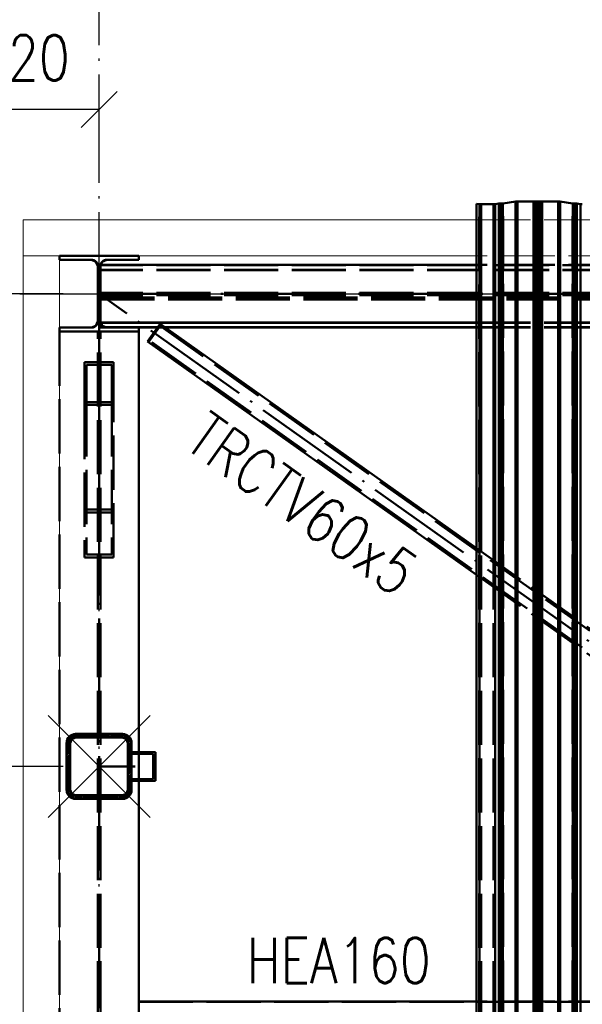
# Paper-space layout 'Layout1' of a CAD drawing. Extents: x -2 to 1033, y -36 to 596.
# Tile 80 of 126: x 354 to 385, y 476 to 530. Entities that reach past the tile are written whole.
import ezdxf

# ---------------------------------------------------------------- set-up
doc = ezdxf.new("R2010")
doc.units = 0
for name, pattern in [('ACAD_ISO02W100', [15, 12, -3]), ('ACAD_ISO04W100', [30.5, 24, -3, 0.5, -3]), ('HP_01_CER_B', [8, 5, -1, 1, -1])]:
    doc.linetypes.add(name, pattern=pattern)
doc.layers.get('0').update_dxf_attribs({"linetype": 'CONTINUOUS'})
doc.layers.get('DEFPOINTS').update_dxf_attribs({"color": 132, "linetype": 'CONTINUOUS'})
for name, color, linetype, lineweight in [('SS_KOTY', 3, 'CONTINUOUS', 25), ('SS_OSY_025', 7, 'HP_01_CER_B', 25), ('SS_PODKLADY_PANELY', 9, 'CONTINUOUS', 13), ('SS_POPIS_PROFILU', 13, 'CONTINUOUS', 25), ('SS_SLOUPY KRAJNÍ', 143, 'CONTINUOUS', 50), ('SS_SLOUPY PLOŠINA', 177, 'CONTINUOUS', 50), ('SS_SRAFY', 8, 'CONTINUOUS', 18), ('SS_VAZNICE', 123, 'CONTINUOUS', 50), ('SS_ZTUŽENÍ STĚNY', 203, 'CONTINUOUS', 50), ('SS_ZTUŽENÍ STŘECHA', 211, 'CONTINUOUS', 50)]:
    doc.layers.add(name, color=color, linetype=linetype, lineweight=lineweight)
doc.layers.add('SS_PLECHY', color=7, linetype='CONTINUOUS', lineweight=50, true_color=0xb47846)
doc.styles.add('ROMANS', font='romans.shx', dxfattribs={"width": 0.8})
doc.styles.add('romans.shx', font='romans.shx', dxfattribs={"height": 5})
doc.dimstyles.new('A-1_(2.5)_50AS', dxfattribs={"dimtxt": 2.5, "dimasz": 2, "dimexe": 1, "dimexo": 2, "dimgap": 0, "dimtad": 0, "dimdec": 1, "dimlfac": 50, "dimrnd": 1, "dimtxsty": 'ROMANS', "dimblk1": 'OBLIQUE', "dimblk2": 'OBLIQUE', "dimsah": 1, "dimcen": 2, "dimclrd": 256, "dimclre": 256, "dimclrt": 256, "dimadec": 1, "dimazin": 2, "dimtfac": 0.714286, "dimtdec": 1, "dimtmove": 0, "dimatfit": 3, "dimldrblk": 'OPEN', "dimfxl": 1, "dimtvp": 1.142857, "dimtfill": 1, "dimtolj": 1, "dimlwd": -1, "dimlwe": -1, "dimarcsym": 0})

# ---------------------------------------------------------------- blocks, each defined once
blk = doc.blocks.new('_Oblique')
at = {"color": 0, "linetype": 'ByBlock', "lineweight": -2}
blk.add_line((-0.5, -0.5), (0.5, 0.5), dxfattribs=at)
blk = doc.blocks.new('*D66')
at = {"layer": 'DEFPOINTS', "color": 0, "transparency": 16777216}
for p in [(350.129, 525.152), (358.529, 519.438), (350.129, 505.138, -6262)]:
    blk.add_point(p, dxfattribs=at)
at = {"layer": 'SS_KOTY', "transparency": 16777216}
for p, q in [((350.129, 507.138), (350.129, 526.152)), ((358.529, 521.438), (358.529, 526.152)), ((358.529, 525.152), (350.129, 525.152))]:
    blk.add_line(p, q, dxfattribs=at)
at = {"layer": 'SS_KOTY', "transparency": 16777216, "xscale": 2, "yscale": 2, "zscale": 2, "rotation": 180}
blk.add_blockref('_Oblique', (350.129, 525.152), dxfattribs=at)
at = {"layer": 'SS_KOTY', "transparency": 16777216, "xscale": 2, "yscale": 2, "zscale": 2}
blk.add_blockref('_Oblique', (358.529, 525.152), dxfattribs=at)
at = {"layer": 'SS_KOTY', "transparency": 16777216, "insert": (354.329, 528.01), "char_height": 2.5, "attachment_point": 5, "style": 'ROMANS', "bg_fill": 3, "box_fill_scale": 1.1, "bg_fill_color": 256, "bg_fill_true_color": 13158600, "bg_fill_transparency": 0}
blk.add_mtext('\\A1;420', dxfattribs=at)
blk = doc.blocks.new('_OPEN')
at = {"color": 0, "linetype": 'ByBlock'}
for p, q in [((-1, 0.167), (0, 0)), ((0, 0), (-1, -0.167)), ((0, 0), (-1, 0))]:
    blk.add_line(p, q, dxfattribs=at)
blk = doc.blocks.new('*D108')
at = {"layer": 'DEFPOINTS', "color": 0, "transparency": 16777216}
for p in [(339.851, 488.738), (358.529, 488.738), (358.529, 380.738)]:
    blk.add_point(p, dxfattribs=at)
at = {"layer": 'SS_KOTY', "transparency": 16777216}
for p, q in [((356.529, 488.738), (338.851, 488.738)), ((339.851, 380.738), (339.851, 488.738)), ((356.529, 380.738), (338.851, 380.738))]:
    blk.add_line(p, q, dxfattribs=at)
at = {"layer": 'SS_KOTY', "transparency": 16777216, "xscale": 2, "yscale": 2, "zscale": 2}
for p, rotation in [((339.851, 488.738), 90), ((339.851, 380.738), 270)]:
    blk.add_blockref('_Oblique', p, dxfattribs=dict(at, rotation=rotation))
at = {"layer": 'SS_KOTY', "transparency": 16777216, "insert": (336.994, 434.738), "char_height": 2.5, "attachment_point": 5, "rotation": 90, "style": 'ROMANS', "bg_fill": 3, "box_fill_scale": 1.1, "bg_fill_color": 256, "bg_fill_true_color": 13158600, "bg_fill_transparency": 0}
blk.add_mtext('\\A1;5400', dxfattribs=at)
blk = doc.blocks.new('*D109')
at = {"layer": 'DEFPOINTS', "color": 0, "transparency": 16777216}
for p in [(339.851, 514.938), (358.529, 514.938), (358.529, 488.738)]:
    blk.add_point(p, dxfattribs=at)
at = {"layer": 'SS_KOTY', "transparency": 16777216}
for p, q in [((356.529, 514.938), (338.851, 514.938)), ((339.851, 488.738), (339.851, 514.938)), ((356.529, 488.738), (338.851, 488.738))]:
    blk.add_line(p, q, dxfattribs=at)
at = {"layer": 'SS_KOTY', "transparency": 16777216, "xscale": 2, "yscale": 2, "zscale": 2}
for p, rotation in [((339.851, 514.938), 90), ((339.851, 488.738), 270)]:
    blk.add_blockref('_Oblique', p, dxfattribs=dict(at, rotation=rotation))
at = {"layer": 'SS_KOTY', "transparency": 16777216, "insert": (336.994, 501.838), "char_height": 2.5, "attachment_point": 5, "rotation": 90, "style": 'ROMANS', "bg_fill": 3, "box_fill_scale": 1.1, "bg_fill_color": 256, "bg_fill_true_color": 13158600, "bg_fill_transparency": 0}
blk.add_mtext('\\A1;1310', dxfattribs=at)
blk = doc.blocks.new('0KRIZ(Z)')
at = {"color": 0, "linetype": 'ByBlock', "ltscale": 0.5}
for p, q in [((0, -0.5), (0, 0.5)), ((-0.5, 0), (0.5, 0)), ((0, 0), (0, 0, 1))]:
    blk.add_line(p, q, dxfattribs=at)

psp = doc.layouts.get("Layout1")

# ---------------------------------------------------------------- linework, layer by layer
at = {"layer": 'SS_PLECHY', "color": 5, "linetype": 'Continuous', "ltscale": 0.25}
for p, q in [((381.5986, 520.0449), (380.8919, 519.9446)), ((381.5986, 520.0449), (381.5986, 430.0889)), ((382.585, 520.0504), (381.7071, 520.0504)), ((381.7071, 520.0504), (381.7071, 430.0943)), ((382.585, 520.0504), (382.585, 430.0943)), ((382.7699, 520.041), (382.6591, 520.0482)), ((382.6591, 520.0482), (382.6591, 430.0922)), ((382.7699, 520.041), (382.7699, 430.085)), ((383.006, 520.0482), (382.8952, 520.041)), ((382.8952, 520.041), (382.8952, 430.085)), ((383.006, 520.0482), (383.006, 430.0922)), ((383.958, 520.0504), (383.08, 520.0504)), ((383.08, 520.0504), (383.08, 430.0943)), ((383.958, 520.0504), (383.958, 430.0943)), ((384.7732, 519.9446), (384.0665, 520.0449)), ((384.0665, 520.0449), (384.0665, 430.0889)), ((379.4439, 519.9235), (379.4272, 519.9224)), ((379.4272, 519.9224), (379.4272, 429.9664)), ((379.6063, 519.9004), (379.4439, 519.9235)), ((379.4439, 519.9235), (379.4439, 429.9674)), ((379.6063, 519.9004), (379.6063, 429.9443)), ((380.369, 519.8958), (379.6981, 519.8958)), ((379.6981, 500.6454), (379.6981, 519.8958)), ((380.369, 500.1692), (380.369, 519.8958)), ((380.6725, 519.9305), (380.4608, 519.9004)), ((380.4608, 519.9004), (380.4608, 429.9443)), ((380.6725, 519.9305), (380.6725, 429.9744)), ((380.8521, 519.9412), (380.7195, 519.9345)), ((380.7195, 519.9345), (380.7195, 429.9784)), ((380.8521, 519.9412), (380.8521, 429.9851)), ((380.8919, 519.9446), (380.8919, 429.9885)), ((384.7732, 519.9446), (384.7732, 429.9885)), ((384.9456, 519.9345), (384.8129, 519.9412)), ((384.8129, 519.9412), (384.8129, 429.9851)), ((384.9456, 519.9345), (384.9456, 429.9784)), ((385.2043, 519.9004), (384.9926, 519.9305)), ((384.9926, 519.9305), (384.9926, 429.9744)), ((385.2043, 519.9004), (385.2043, 429.9443))]:
    psp.add_line(p, q, dxfattribs=at)
at = {"layer": 'SS_PLECHY', "color": 5, "linetype": 'ACAD_ISO02W100', "ltscale": 0.25}
for p, q in [((381.6153, 520.0439), (380.9086, 519.9436)), ((381.6153, 430.0878), (381.6153, 520.0439)), ((382.585, 520.0485), (381.7071, 520.0485)), ((382.7585, 520.0395), (382.6477, 520.0467)), ((382.6477, 430.0906), (382.6477, 520.0467)), ((382.7585, 430.0834), (382.7585, 520.0395)), ((383.0174, 520.0467), (382.9065, 520.0395)), ((382.9065, 430.0834), (382.9065, 520.0395)), ((383.0174, 430.0906), (383.0174, 520.0467)), ((383.958, 520.0485), (383.08, 520.0485)), ((384.7565, 519.9436), (384.0498, 520.0439)), ((384.0498, 430.0878), (384.0498, 520.0439)), ((379.5896, 519.8994), (379.4272, 519.9224)), ((379.5896, 429.9433), (379.5896, 519.8994)), ((380.369, 519.8939), (379.6981, 519.8939)), ((380.6892, 519.9295), (380.4775, 519.8994)), ((380.4775, 429.9433), (380.4775, 519.8994)), ((380.6892, 429.9734), (380.6892, 519.9295)), ((380.8616, 519.9395), (380.7289, 519.9329)), ((380.7289, 429.9768), (380.7289, 519.9329)), ((380.8616, 429.9835), (380.8616, 519.9395)), ((380.9086, 429.9875), (380.9086, 519.9436)), ((384.7565, 429.9875), (384.7565, 519.9436)), ((384.9361, 519.9329), (384.8035, 519.9395)), ((384.8035, 429.9835), (384.8035, 519.9395)), ((384.9361, 429.9768), (384.9361, 519.9329)), ((385.1876, 519.8994), (384.9759, 519.9295)), ((384.9759, 429.9734), (384.9759, 519.9295)), ((385.1876, 429.9433), (385.1876, 519.8994)), ((379.6981, 429.9378), (379.6981, 500.6454)), ((380.369, 429.9378), (380.369, 500.1692))]:
    psp.add_line(p, q, dxfattribs=at)
at = {"layer": 'SS_PLECHY', "color": 5, "linetype": 'Continuous', "ltscale": 0.25, "extrusion": (-4.72278e-12, -0.9956, 0.093704)}
psp.add_arc((381.7071, 48.7294, -517.7501), 0.13, 90, 146.57519, dxfattribs=at)
at = {"layer": 'SS_PLECHY', "color": 5, "linetype": 'ACAD_ISO02W100', "ltscale": 0.25, "extrusion": (-2.56792e-12, -0.9956, 0.093704)}
psp.add_arc((381.7071, 48.7294, -517.7501), 0.11, 90, 146.57519, dxfattribs=at)
at = {"layer": 'SS_PLECHY', "color": 5, "linetype": 'Continuous', "ltscale": 0.25, "extrusion": (2.04519e-12, -0.9956, 0.093704)}
psp.add_arc((382.585, 48.7294, -517.7501), 0.13, 55.29912, 90, dxfattribs=at)
at = {"layer": 'SS_PLECHY', "color": 5, "linetype": 'ACAD_ISO02W100', "ltscale": 0.25, "extrusion": (1.75048e-12, -0.9956, 0.093704)}
psp.add_arc((382.585, 48.7294, -517.7501), 0.11, 55.29912, 90, dxfattribs=at)
at = {"layer": 'SS_PLECHY', "color": 5, "linetype": 'ACAD_ISO02W100', "ltscale": 0.25, "extrusion": (-1.3048e-12, 0.9956, -0.093704)}
psp.add_arc((-382.8325, 48.7305, 517.7614), 0.13, 235.29912, 304.70088, dxfattribs=at)
at = {"layer": 'SS_PLECHY', "color": 5, "linetype": 'Continuous', "ltscale": 0.25, "extrusion": (1.87068e-12, 0.9956, -0.093704)}
psp.add_arc((-382.8325, 48.7305, 517.7614), 0.11, 235.29912, 304.70088, dxfattribs=at)
at = {"layer": 'SS_PLECHY', "color": 5, "linetype": 'Continuous', "ltscale": 0.25, "extrusion": (-1.95814e-12, -0.9956, 0.093704)}
psp.add_arc((383.08, 48.7294, -517.7501), 0.13, 90, 124.70088, dxfattribs=at)
at = {"layer": 'SS_PLECHY', "color": 5, "linetype": 'ACAD_ISO02W100', "ltscale": 0.25, "extrusion": (-1.58106e-12, -0.9956, 0.093704)}
psp.add_arc((383.08, 48.7294, -517.7501), 0.11, 90, 124.70088, dxfattribs=at)
at = {"layer": 'SS_PLECHY', "color": 5, "linetype": 'Continuous', "ltscale": 0.25, "extrusion": (1.72816e-12, -0.9956, 0.093704)}
psp.add_arc((383.958, 48.7294, -517.7501), 0.13, 33.42481, 90, dxfattribs=at)
at = {"layer": 'SS_PLECHY', "color": 5, "linetype": 'ACAD_ISO02W100', "ltscale": 0.25, "extrusion": (3.56525e-12, -0.9956, 0.093704)}
psp.add_arc((383.958, 48.7294, -517.7501), 0.11, 33.42481, 90, dxfattribs=at)
at = {"layer": 'SS_PLECHY', "color": 5, "linetype": 'ACAD_ISO02W100', "ltscale": 0.25, "extrusion": (3.70847e-13, 0.9956, -0.093704)}
psp.add_arc((-379.6981, 48.717, 517.6186), 0.13, 270, 326.57519, dxfattribs=at)
at = {"layer": 'SS_PLECHY', "color": 5, "linetype": 'Continuous', "ltscale": 0.25, "extrusion": (1.94799e-13, 0.9956, -0.093704)}
psp.add_arc((-379.6981, 48.717, 517.6186), 0.11, 270, 326.57519, dxfattribs=at)
at = {"layer": 'SS_PLECHY', "color": 5, "linetype": 'Continuous', "ltscale": 0.25, "extrusion": (-1.79089e-13, 0.9956, -0.093704)}
psp.add_arc((-380.369, 48.717, 517.6186), 0.11, 213.42481, 270, dxfattribs=at)
at = {"layer": 'SS_PLECHY', "color": 5, "linetype": 'ACAD_ISO02W100', "ltscale": 0.25, "extrusion": (-8.66636e-13, 0.9956, -0.093704)}
psp.add_arc((-380.369, 48.717, 517.6186), 0.13, 213.42481, 270, dxfattribs=at)
at = {"layer": 'SS_PLECHY', "color": 5, "linetype": 'Continuous', "ltscale": 0.25, "extrusion": (-1.54529e-12, -0.9956, 0.093704)}
psp.add_arc((380.781, 48.7187, -517.6362), 0.13, 118.264, 146.57519, dxfattribs=at)
at = {"layer": 'SS_PLECHY', "color": 5, "linetype": 'ACAD_ISO02W100', "ltscale": 0.25, "extrusion": (-3.45575e-13, -0.9956, 0.093704)}
psp.add_arc((380.781, 48.7187, -517.6362), 0.11, 118.264, 146.57519, dxfattribs=at)
at = {"layer": 'SS_PLECHY', "color": 5, "linetype": 'Continuous', "ltscale": 0.25, "extrusion": (-1.20833e-12, 0.9956, -0.093704)}
psp.add_arc((-380.8001, 48.7212, 517.6626), 0.11, 213.42481, 241.736, dxfattribs=at)
at = {"layer": 'SS_PLECHY', "color": 5, "linetype": 'ACAD_ISO02W100', "ltscale": 0.25, "extrusion": (-1.12507e-12, 0.9956, -0.093704)}
psp.add_arc((-380.8001, 48.7212, 517.6626), 0.13, 213.42481, 241.736, dxfattribs=at)
at = {"layer": 'SS_PLECHY', "color": 5, "linetype": 'ACAD_ISO02W100', "ltscale": 0.25, "extrusion": (3.40557e-13, 0.9956, -0.093704)}
psp.add_arc((-384.865, 48.7212, 517.6626), 0.13, 298.264, 326.57519, dxfattribs=at)
at = {"layer": 'SS_PLECHY', "color": 5, "linetype": 'Continuous', "ltscale": 0.25, "extrusion": (9.67558e-13, 0.9956, -0.093704)}
psp.add_arc((-384.865, 48.7212, 517.6626), 0.11, 298.264, 326.57519, dxfattribs=at)
at = {"layer": 'SS_PLECHY', "color": 5, "linetype": 'ACAD_ISO02W100', "ltscale": 0.25, "extrusion": (-1.26976e-13, -0.9956, 0.093704)}
psp.add_arc((384.8841, 48.7187, -517.6362), 0.11, 33.42481, 61.736, dxfattribs=at)
at = {"layer": 'SS_PLECHY', "color": 5, "linetype": 'Continuous', "ltscale": 0.25, "extrusion": (-1.12278e-13, -0.9956, 0.093704)}
psp.add_arc((384.8841, 48.7187, -517.6362), 0.13, 33.42481, 61.736, dxfattribs=at)
at = {"layer": 'SS_PLECHY', "color": 5, "linetype": 'ACAD_ISO02W100', "ltscale": 0.25, "extrusion": (-9.62049e-14, 0.9956, -0.093704)}
psp.add_arc((-385.2961, 48.717, 517.6186), 0.13, 270, 326.57519, dxfattribs=at)
at = {"layer": 'SS_PLECHY', "color": 5, "linetype": 'Continuous', "ltscale": 0.25, "extrusion": (-1.09944e-12, 0.9956, -0.093704)}
psp.add_arc((-385.2961, 48.717, 517.6186), 0.11, 270, 326.57519, dxfattribs=at)
at = {"layer": 'SS_PODKLADY_PANELY', "color": 9, "linetype": 'ACAD_ISO02W100', "ltscale": 0.25}
for p, q in [((379.4272, 519.0378), (402.5255, 519.0378)), ((402.5255, 517.0378), (379.4272, 517.0378))]:
    psp.add_line(p, q, dxfattribs=at)
at = {"layer": 'SS_PODKLADY_PANELY', "color": 9, "linetype": 'Continuous', "ltscale": 0.25}
psp.add_line((379.4272, 517.0378), (360.7288, 517.0378), dxfattribs=at)
at = {"layer": 'SS_SLOUPY KRAJNÍ', "color": 1, "linetype": 'Continuous', "ltscale": 0.25}
for p, q in [((360.7288, 517.0378), (360.7288, 516.8178)), ((360.7288, 513.0578), (360.7288, 512.8378)), ((360.7288, 512.8378), (360.7288, 489.5378)), ((360.7288, 487.9378), (360.7288, 429.9378))]:
    psp.add_line(p, q, dxfattribs=at)
at = {"layer": 'SS_SLOUPY KRAJNÍ', "color": 3, "linetype": 'ACAD_ISO02W100', "ltscale": 0.25}
psp.add_line((360.7288, 489.5378), (360.7288, 487.9378), dxfattribs=at)
at = {"layer": 'SS_SLOUPY PLOŠINA', "color": 3, "linetype": 'ACAD_ISO02W100', "ltscale": 0.25}
for p, q in [((359.8288, 490.5378), (360.1824, 490.3914)), ((360.041, 490.25), (359.8288, 490.3378)), ((360.1288, 490.0378), (360.041, 490.25)), ((360.1824, 490.3914), (360.3288, 490.0378)), ((360.041, 487.2257), (360.1288, 487.4378)), ((360.3288, 487.4378), (360.1824, 487.0843)), ((359.8288, 487.1378), (360.041, 487.2257)), ((360.1824, 487.0843), (359.8288, 486.9378))]:
    psp.add_line(p, q, dxfattribs=at)
at = {"layer": 'SS_SLOUPY PLOŠINA', "color": 1, "linetype": 'Continuous', "ltscale": 0.25}
for p, q in [((360.1288, 490.0378), (360.1288, 487.4378)), ((360.3288, 487.4378), (360.3288, 490.0378))]:
    psp.add_line(p, q, dxfattribs=at)
for centre, start, end in [((359.8288, 490.0378), 0, 90), ((359.8288, 487.4378), 270, 0)]:
    psp.add_arc(centre, 0.5, start, end, dxfattribs=at)
at = {"layer": 'SS_SLOUPY PLOŠINA', "color": 1, "linetype": 'Continuous', "ltscale": 0.25, "extrusion": (5.023e-14, 1.21266e-13, -1)}
psp.add_arc((-359.8288, 490.0378), 0.3, 90, 180, dxfattribs=at)
at = {"layer": 'SS_SLOUPY PLOŠINA', "color": 1, "linetype": 'Continuous', "ltscale": 0.25, "extrusion": (7.5345e-14, -1.81899e-13, -1)}
psp.add_arc((-359.8288, 487.4378), 0.3, 180, 270, dxfattribs=at)
at = {"layer": 'SS_VAZNICE', "color": 3, "linetype": 'ACAD_ISO02W100', "ltscale": 0.25}
for p, q in [((402.5255, 516.5308), (379.4272, 516.5308)), ((361.7554, 513.06), (362.2105, 513.06)), ((361.7674, 513.0769), (362.1868, 513.0769)), ((379.4272, 513.3449), (402.5255, 513.3449)), ((379.4272, 513.328), (402.5255, 513.328)), ((379.4272, 513.0769), (402.5255, 513.0769)), ((379.4272, 513.06), (402.5255, 513.06)), ((360.7289, 475.6943), (470.9288, 475.6943)), ((402.5255, 475.7112), (379.4272, 475.7112))]:
    psp.add_line(p, q, dxfattribs=at)
at = {"layer": 'SS_VAZNICE', "color": 1, "linetype": 'Continuous', "ltscale": 0.25}
for p, q in [((362.1868, 513.0769), (379.4272, 513.0769)), ((362.2105, 513.06), (379.4272, 513.06)), ((379.4272, 475.7112), (360.7289, 475.7112))]:
    psp.add_line(p, q, dxfattribs=at)
at = {"layer": 'SS_ZTUŽENÍ STĚNY', "color": 1, "linetype": 'Continuous', "ltscale": 0.25}
for p, q in [((361.6602, 489.5378), (360.3289, 489.5378)), ((361.6602, 487.9378), (361.6602, 489.5378)), ((360.3289, 489.4378), (361.5188, 489.4378)), ((361.5188, 488.0378), (361.5188, 489.4378)), ((361.5188, 488.0378), (360.3289, 488.0378)), ((360.3289, 487.9378), (361.6602, 487.9378))]:
    psp.add_line(p, q, dxfattribs=at)
at = {"layer": 'SS_ZTUŽENÍ STŘECHA', "color": 1, "linetype": 'Continuous', "ltscale": 0.25}
for p, q in [((361.9079, 513.2748), (361.2133, 512.2963)), ((379.4272, 500.8378), (361.9079, 513.2748)), ((361.2133, 512.2963), (379.4272, 499.3661))]:
    psp.add_line(p, q, dxfattribs=at)
at = {"layer": 'SS_ZTUŽENÍ STŘECHA', "color": 3, "linetype": 'ACAD_ISO02W100', "ltscale": 0.25}
for p, q in [((361.9611, 513.237), (361.2665, 512.2585)), ((361.8545, 513.1901), (361.2756, 512.3747)), ((361.8988, 513.1586), (361.32, 512.3432)), ((361.8545, 513.1901), (413.44, 476.5692)), ((361.8988, 513.1586), (361.8545, 513.1901)), ((361.9079, 513.2748), (361.9567, 513.2402)), ((361.9567, 513.2402), (361.9611, 513.237)), ((361.2756, 512.3747), (361.32, 512.3432)), ((412.8168, 475.7853), (361.2756, 512.3747)), ((379.4272, 500.8378), (413.5024, 476.6476)), ((379.4272, 499.3661), (402.5255, 482.9685))]:
    psp.add_line(p, q, dxfattribs=at)

# ---------------------------------------------------------------- texts
at = {"layer": 'SS_POPIS_PROFILU', "color": 13, "style": 'romans.shx', "width": 0.8}
psp.add_text('TRCTV60x5', height=2.5, rotation=324.62882, dxfattribs=at).set_placement((363.1609, 506.4533))
psp.add_text('HEA160', height=2.5, dxfattribs=at).set_placement((366.6957, 476.7322))

# ---------------------------------------------------------------- dimensions: what is measured, and where the dimension line sits
at = {"layer": 'SS_KOTY'}
dim = psp.add_linear_dim(base=(350.1288, 525.1524), p1=(358.5288, 519.4378), p2=(350.1288, 505.1378, -6262), dimstyle='A-1_(2.5)_50AS', dxfattribs=at)
dim.commit()
dim.dimension.update_dxf_attribs({"geometry": '*D66', "text_midpoint": (354.3288, 528.0095)})
dim = psp.add_linear_dim(base=(339.8512, 488.7378), p1=(358.5288, 380.7378), p2=(358.5288, 488.7378), angle=90, dimstyle='A-1_(2.5)_50AS', override={"dimtmove": 1}, dxfattribs=at)
dim.commit()
dim.dimension.update_dxf_attribs({"geometry": '*D108', "text_midpoint": (336.9941, 434.7378)})

# ---------------------------------------------------------------- next in the draw order: linework, layer by layer
at = {"layer": 'SS_PODKLADY_PANELY', "color": 9, "linetype": 'Continuous', "ltscale": 0.25}
for p, q in [((354.3311, 519.0378), (379.4272, 519.0378)), ((354.3311, 517.0378), (354.3311, 519.0378)), ((356.3311, 517.0378), (354.3311, 517.0378))]:
    psp.add_line(p, q, dxfattribs=at)
at = {"layer": 'SS_SLOUPY KRAJNÍ', "color": 3, "linetype": 'ACAD_ISO02W100', "ltscale": 0.25}
for p, q in [((356.3288, 517.0378), (356.3288, 516.8178)), ((356.3311, 516.8178), (356.3288, 516.8178)), ((358.5989, 516.4579), (358.6291, 516.5308))]:
    psp.add_line(p, q, dxfattribs=at)
at = {"layer": 'SS_SLOUPY KRAJNÍ', "color": 1, "linetype": 'Continuous', "ltscale": 0.25}
for p, q in [((360.7288, 517.0378), (356.3311, 517.0378)), ((358.0988, 516.8178), (356.3311, 516.8178)), ((358.0988, 516.8178), (358.3534, 516.7124)), ((358.7043, 516.7124), (358.9588, 516.8178)), ((360.7288, 516.8178), (358.9588, 516.8178)), ((358.3534, 516.7124), (358.4588, 516.4578)), ((358.6291, 516.5308), (358.7043, 516.7124)), ((358.9588, 513.0578), (360.7288, 513.0578))]:
    psp.add_line(p, q, dxfattribs=at)
at = {"layer": 'SS_SLOUPY KRAJNÍ', "color": 3, "linetype": 'ACAD_ISO02W100', "ltscale": 0.25}
for centre, start, end in [((358.0988, 516.4578), 0, 90), ((358.9588, 516.4578), 90, 180)]:
    psp.add_arc(centre, 0.36, start, end, dxfattribs=at)
at = {"layer": 'SS_SLOUPY PLOŠINA', "color": 3, "linetype": 'ACAD_ISO02W100', "ltscale": 0.25}
for p, q in [((356.8753, 487.0843), (356.7288, 487.4378)), ((356.9288, 487.4378), (357.0167, 487.2257)), ((357.2288, 486.9378), (356.8753, 487.0843)), ((357.0167, 487.2257), (357.2288, 487.1378))]:
    psp.add_line(p, q, dxfattribs=at)
at = {"layer": 'SS_SLOUPY PLOŠINA', "color": 1, "linetype": 'Continuous', "ltscale": 0.25}
for p, q in [((359.8288, 487.1378), (357.2288, 487.1378)), ((357.2288, 486.9378), (359.8288, 486.9378))]:
    psp.add_line(p, q, dxfattribs=at)
psp.add_arc((357.2288, 487.4378), 0.5, 180, 270, dxfattribs=at)
at = {"layer": 'SS_SLOUPY PLOŠINA', "color": 1, "linetype": 'Continuous', "ltscale": 0.25, "extrusion": (-1.81899e-13, -7.5345e-14, -1)}
psp.add_arc((-357.2288, 487.4378), 0.3, 270, 0, dxfattribs=at)
at = {"layer": 'SS_VAZNICE', "color": 1, "linetype": 'Continuous', "ltscale": 0.25}
for p, q in [((379.4272, 516.5308), (358.5989, 516.5308)), ((358.9129, 513.0769), (361.7674, 513.0769)), ((358.9536, 513.06), (361.7554, 513.06))]:
    psp.add_line(p, q, dxfattribs=at)
at = {"layer": 'SS_VAZNICE', "color": 3, "linetype": 'ACAD_ISO02W100', "ltscale": 0.25}
for p, q in [((473.4538, 516.5139), (358.5989, 516.5139)), ((473.4538, 516.2628), (358.5989, 516.2628)), ((473.4538, 516.2459), (358.5989, 516.2459))]:
    psp.add_line(p, q, dxfattribs=at)
at = {"layer": 'SS_ZTUŽENÍ STĚNY', "color": 3, "linetype": 'ACAD_ISO02W100', "ltscale": 0.25}
for p, q in [((359.2288, 510.992), (359.2288, 508.9231)), ((359.3288, 508.7753), (359.3288, 511.1398)), ((359.2288, 508.9231), (359.2288, 500.4928)), ((359.3288, 500.3266), (359.3288, 508.7753))]:
    psp.add_line(p, q, dxfattribs=at)

# ---------------------------------------------------------------- next in the draw order: dimensions: what is measured, and where the dimension line sits
at = {"layer": 'SS_KOTY'}
dim = psp.add_linear_dim(base=(339.8512, 514.9378), p1=(358.5288, 488.7378), p2=(358.5288, 514.9378), angle=90, dimstyle='A-1_(2.5)_50AS', override={"dimtmove": 1}, dxfattribs=at)
dim.commit()
dim.dimension.update_dxf_attribs({"geometry": '*D109', "text_midpoint": (336.9941, 501.8378)})

# ---------------------------------------------------------------- next in the draw order: hatches: boundary and pattern name
at = {"layer": 'SS_SRAFY'}
h = psp.add_hatch(dxfattribs=at)
h.set_pattern_fill('ANSI31', color=5, scale=0.02, style=0)
h.set_pattern_definition([(45, (358.52885, 344.93782), (-0.04490128, 0.04490128), [])])
h.paths.add_polyline_path([(357.2288, 490.5378, 0.4142136), (356.7288, 490.0378), (356.7288, 487.4378, 0.4142136), (357.2288, 486.9378), (359.8288, 486.9378, 0.4142136), (360.3288, 487.4378), (360.3288, 490.0378, 0.4142136), (359.8288, 490.5378)], flags=0)
h.paths.add_polyline_path([(357.2288, 490.3378), (359.8288, 490.3378, -0.4142136), (360.1288, 490.0378), (360.1288, 487.4378, -0.4142136), (359.8288, 487.1378), (357.2288, 487.1378, -0.4142136), (356.9288, 487.4378), (356.9288, 490.0378, -0.4142136)], flags=0)

# ---------------------------------------------------------------- next in the draw order: linework, layer by layer
at = {"layer": 'SS_OSY_025', "linetype": 'ACAD_ISO04W100', "ltscale": 0.25}
for p, q in [((358.5288, 330.4655), (358.5288, 530.5986)), ((346.5181, 514.9378), (606.5483, 514.9378))]:
    psp.add_line(p, q, dxfattribs=at)
at = {"layer": 'SS_PODKLADY_PANELY', "color": 9, "linetype": 'Continuous', "ltscale": 0.25}
for p, q in [((354.3311, 442.7909), (354.3311, 517.0378)), ((356.3311, 517.0378), (356.3311, 442.7909))]:
    psp.add_line(p, q, dxfattribs=at)
at = {"layer": 'SS_SLOUPY KRAJNÍ', "color": 1, "linetype": 'Continuous', "ltscale": 0.25}
for p, q in [((358.4588, 513.4178), (358.4588, 516.4578)), ((356.3311, 513.0578), (358.0988, 513.0578)), ((358.3534, 513.1633), (358.0988, 513.0578)), ((358.4588, 513.4178), (358.3534, 513.1633)), ((358.9588, 513.0578), (358.7043, 513.1633)), ((360.7288, 512.8378), (356.3311, 512.8378))]:
    psp.add_line(p, q, dxfattribs=at)
at = {"layer": 'SS_SLOUPY KRAJNÍ', "color": 7, "linetype": 'ACAD_ISO04W100', "ltscale": 0.25}
for p in [(358.5288, 514.9378), (358.5288, 429.9378)]:
    psp.add_line(p, (358.5288, 514.9378), dxfattribs=at)
at = {"layer": 'SS_SLOUPY KRAJNÍ', "color": 3, "linetype": 'ACAD_ISO02W100', "ltscale": 0.25}
for p, q in [((356.3288, 513.0578), (356.3311, 513.0578)), ((356.3288, 513.0578), (356.3288, 512.8378)), ((358.7043, 513.1633), (358.5989, 513.4178)), ((356.3311, 512.8378), (356.3288, 512.8378)), ((356.3288, 512.8378), (356.3288, 429.9378)), ((358.4588, 429.9378), (358.4588, 512.8378)), ((358.5988, 429.9378), (358.5988, 512.8378))]:
    psp.add_line(p, q, dxfattribs=at)
for centre, start, end in [((358.0988, 513.4178), 270, 0), ((358.9588, 513.4178), 180, 270)]:
    psp.add_arc(centre, 0.36, start, end, dxfattribs=at)
at = {"layer": 'SS_SLOUPY PLOŠINA', "color": 3, "linetype": 'ACAD_ISO02W100', "ltscale": 0.25}
for p, q in [((356.7288, 490.0378), (356.8753, 490.3914)), ((356.8753, 490.3914), (357.2288, 490.5378)), ((357.0167, 490.25), (356.9288, 490.0378)), ((357.2288, 490.3378), (357.0167, 490.25))]:
    psp.add_line(p, q, dxfattribs=at)
at = {"layer": 'SS_SLOUPY PLOŠINA', "color": 1, "linetype": 'Continuous', "ltscale": 0.25}
for p, q in [((356.7288, 490.0378), (356.7288, 487.4378)), ((356.9288, 487.4378), (356.9288, 490.0378)), ((359.8288, 490.5378), (357.2288, 490.5378)), ((357.2288, 490.3378), (359.8288, 490.3378))]:
    psp.add_line(p, q, dxfattribs=at)
at = {"layer": 'SS_SLOUPY PLOŠINA', "color": 7, "linetype": 'ACAD_ISO04W100', "ltscale": 0.25}
psp.add_line((358.5288, 488.7378), (358.5288, 488.7378), dxfattribs=at)
at = {"layer": 'SS_SLOUPY PLOŠINA', "color": 1, "linetype": 'Continuous', "ltscale": 0.25}
psp.add_arc((357.2288, 490.0378), 0.5, 90, 180, dxfattribs=at)
at = {"layer": 'SS_SLOUPY PLOŠINA', "color": 1, "linetype": 'Continuous', "ltscale": 0.25, "extrusion": (-1.21266e-13, 5.023e-14, -1)}
psp.add_arc((-357.2288, 490.0378), 0.3, 0, 90, dxfattribs=at)
at = {"layer": 'SS_VAZNICE', "color": 1, "linetype": 'Continuous', "ltscale": 0.25}
for p, q in [((358.5989, 513.3449), (358.5989, 516.5308)), ((358.5989, 513.3449), (379.4272, 513.3449)), ((358.6361, 513.328), (379.4272, 513.328))]:
    psp.add_line(p, q, dxfattribs=at)
at = {"layer": 'SS_VAZNICE', "color": 7, "linetype": 'ACAD_ISO04W100', "ltscale": 0.25}
psp.add_line((358.5288, 514.9378), (473.5288, 514.9378), dxfattribs=at)
at = {"layer": 'SS_VAZNICE', "color": 3, "linetype": 'ACAD_ISO02W100', "ltscale": 0.25}
for p, q in [((473.4538, 514.9807), (358.5989, 514.9807)), ((473.4538, 514.8612), (358.5989, 514.8612)), ((358.5989, 514.7296), (473.4538, 514.7296)), ((358.5989, 514.6101), (473.4538, 514.6101)), ((358.5989, 513.328), (358.5989, 513.3449)), ((358.5989, 513.328), (358.6361, 513.328)), ((358.5989, 513.0769), (358.5989, 513.328)), ((358.5989, 513.0769), (358.9129, 513.0769)), ((358.5989, 513.06), (358.5989, 513.0769)), ((358.5989, 513.06), (358.9536, 513.06))]:
    psp.add_line(p, q, dxfattribs=at)
at = {"layer": 'SS_ZTUŽENÍ STĚNY', "color": 7, "linetype": 'ACAD_ISO04W100', "ltscale": 0.25}
for p, q in [((358.5288, 514.9378), (358.5288, 501.6566)), ((358.5288, 488.7378), (360.5288, 488.7378))]:
    psp.add_line(p, q, dxfattribs=at)
at = {"layer": 'SS_ZTUŽENÍ STĚNY', "color": 3, "linetype": 'ACAD_ISO02W100', "ltscale": 0.25}
for p, q in [((359.3288, 511.1398), (357.7288, 511.1398)), ((357.7288, 511.1398), (357.7288, 508.7753)), ((359.2288, 510.992), (357.8288, 510.992)), ((357.8288, 510.992), (357.8288, 508.9231)), ((359.3288, 508.7753), (357.7288, 508.7753)), ((357.7288, 508.7753), (357.7288, 500.3266)), ((359.2288, 508.9231), (357.8288, 508.9231)), ((357.8288, 508.9231), (357.8288, 500.4928)), ((357.7288, 502.9866), (359.3288, 502.9866)), ((357.8288, 502.8203), (359.2288, 502.8203)), ((357.8288, 500.4928), (359.2288, 500.4928)), ((357.7288, 500.3266), (359.3288, 500.3266))]:
    psp.add_line(p, q, dxfattribs=at)
at = {"layer": 'SS_ZTUŽENÍ STŘECHA', "color": 7, "linetype": 'ACAD_ISO04W100', "ltscale": 0.25}
psp.add_line((416.0288, 474.1182), (358.5288, 514.9378), dxfattribs=at)

# ---------------------------------------------------------------- next in the draw order: block references
at = {"layer": 'SS_OSY_025', "xscale": 8, "yscale": 8, "zscale": 8, "rotation": 45}
psp.add_blockref('0KRIZ(Z)', (358.5288, 488.7378), dxfattribs=at)

doc.saveas('drawing.dxf')
